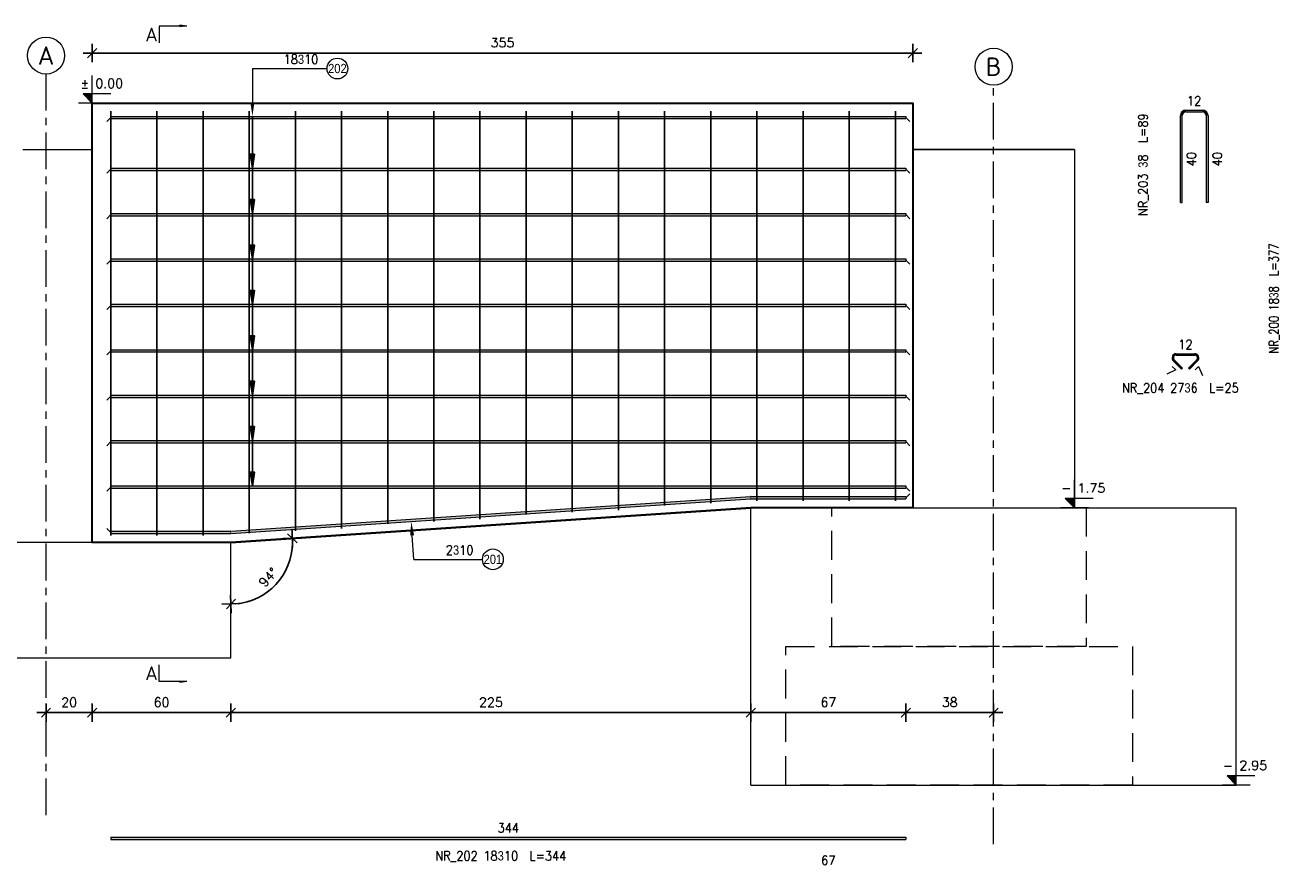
# Model space of a CAD drawing. Extents: x 252417 to 269709, y -146608 to -133214.
# Tile 6 of 14: x 256061 to 261520, y -139849 to -136200. Entities that reach past the tile are written whole.
import ezdxf
from ezdxf.enums import TextEntityAlignment as Align

# ---------------------------------------------------------------- set-up
doc = ezdxf.new("R2010")
doc.units = 0
doc.header["$LTSCALE"] = 5
doc.header["$MEASUREMENT"] = 0
doc.linetypes.add('CENTER', pattern=[50.800000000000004, 31.75, -6.35, 6.35, -6.35])
doc.linetypes.add('HIDDEN', pattern=[0.375, 0.25, -0.125])
for name, color, linetype, lineweight in [('AutoCAD_Structural_Detailing_deskowanie', 2, 'Continuous', 30), ('AutoCAD_Structural_Detailing_kształt pręta', 7, 'Continuous', 13), ('AutoCAD_Structural_Detailing_opis kształtu pręta', 7, 'Continuous', 13), ('AutoCAD_Structural_Detailing_pręt wyrzucony', 7, 'Continuous', 13), ('AutoCAD_Structural_Detailing_rozkład pręta', 7, 'Continuous', 40), ('AutoCAD_Structural_Detailing_symbole graficzne', 7, 'Continuous', 13), ('PS_HIDDEN', 2, 'HIDDEN', 13), ('PS_SOLID', 7, 'Continuous', 20)]:
    doc.layers.add(name, color=color, linetype=linetype, lineweight=lineweight)
doc.styles.add('marta', font='simplex.shx', dxfattribs={"width": 0.8})
doc.styles.add('marta_B', font='isocpeur.ttf')
doc.styles.add('r-gil', font='GIL_____.TTF', dxfattribs={"width": 0.9})
doc.styles.add('r-simplex', font='simplex.shx', dxfattribs={"width": 0.9})
doc.styles.add('styl2M', font='simplex.shx')
doc.dimstyles.new('RBCT DIM 20_M', dxfattribs={"dimtxt": 40, "dimasz": 20, "dimexe": 20, "dimexo": 150, "dimgap": 25, "dimtad": 1, "dimdec": 1, "dimlfac": 0.1, "dimzin": 9, "dimdsep": 46, "dimtxsty": 'styl2M', "dimblk": 'dimznak', "dimcen": 40, "dimse1": 1, "dimse2": 1, "dimclrd": 8, "dimclre": 8, "dimclrt": 4, "dimadec": 0, "dimazin": 0, "dimtfac": 1, "dimtdec": 1, "dimtix": 1, "dimtmove": 2, "dimatfit": 3, "dimldrblk": 'dimznak', "dimfxl": 5, "dimfxlon": 1, "dimarcsym": 0})

# ---------------------------------------------------------------- blocks, each defined once
blk = doc.blocks.new('dimznak')
at = {"color": 0}
for points in [[(-2, 0), (2, 0)], [(0, 2), (0, -2)]]:
    blk.add_lwpolyline(points, dxfattribs=at)
at = {"color": 3}
blk.add_lwpolyline([(1, 1), (-1, -1)], dxfattribs=at)
blk = doc.blocks.new('*D38')
at = {"color": 8, "lineweight": -2, "transparency": 16777216}
blk.add_line((256171.4756264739, -139174.0977434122), (256331.4756264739, -139174.0977434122), dxfattribs=at)
at = {"layer": 'Defpoints', "color": 0, "transparency": 16777216}
for p in [(256151.4756264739, -138437.6026906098), (256351.4756264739, -138437.6026906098), (256351.4756264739, -139174.0977434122)]:
    blk.add_point(p, dxfattribs=at)
at = {"color": 8, "lineweight": -2, "transparency": 16777216, "xscale": 20, "yscale": 20, "zscale": 20, "rotation": 180}
blk.add_blockref('dimznak', (256151.4756264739, -139174.0977434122), dxfattribs=at)
at = {"color": 8, "lineweight": -2, "transparency": 16777216, "xscale": 20, "yscale": 20, "zscale": 20}
blk.add_blockref('dimznak', (256351.4756264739, -139174.0977434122), dxfattribs=at)
at = {"color": 4, "transparency": 16777216, "insert": (256251.4756264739, -139129.0977434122), "char_height": 40, "attachment_point": 5, "style": 'styl2M'}
blk.add_mtext('20', dxfattribs=at)
blk = doc.blocks.new('*D39')
at = {"color": 8, "lineweight": -2, "transparency": 16777216}
blk.add_line((256371.4756264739, -139174.0977434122), (256931.4756264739, -139174.0977434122), dxfattribs=at)
at = {"layer": 'Defpoints', "color": 0, "transparency": 16777216}
for p in [(256351.4756264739, -138437.6026906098), (256951.4756264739, -138937.6026906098), (256951.4756264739, -139174.0977434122)]:
    blk.add_point(p, dxfattribs=at)
at = {"color": 8, "lineweight": -2, "transparency": 16777216, "xscale": 20, "yscale": 20, "zscale": 20, "rotation": 180}
blk.add_blockref('dimznak', (256351.4756264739, -139174.0977434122), dxfattribs=at)
at = {"color": 8, "lineweight": -2, "transparency": 16777216, "xscale": 20, "yscale": 20, "zscale": 20}
blk.add_blockref('dimznak', (256951.4756264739, -139174.0977434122), dxfattribs=at)
at = {"color": 4, "transparency": 16777216, "insert": (256651.4756264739, -139129.0977434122), "char_height": 40, "attachment_point": 5, "style": 'styl2M'}
blk.add_mtext('60', dxfattribs=at)
blk = doc.blocks.new('*D40')
at = {"color": 8, "lineweight": -2, "transparency": 16777216}
blk.add_line((256971.4756264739, -139174.0977434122), (259181.4756264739, -139174.0977434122), dxfattribs=at)
at = {"layer": 'Defpoints', "color": 0, "transparency": 16777216}
for p in [(256951.4756264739, -138937.6026906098), (259201.4756264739, -139174.0977434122), (259201.4756264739, -139487.6026906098)]:
    blk.add_point(p, dxfattribs=at)
at = {"color": 8, "lineweight": -2, "transparency": 16777216, "xscale": 20, "yscale": 20, "zscale": 20, "rotation": 180}
blk.add_blockref('dimznak', (256951.4756264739, -139174.0977434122), dxfattribs=at)
at = {"color": 8, "lineweight": -2, "transparency": 16777216, "xscale": 20, "yscale": 20, "zscale": 20}
blk.add_blockref('dimznak', (259201.4756264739, -139174.0977434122), dxfattribs=at)
at = {"color": 4, "transparency": 16777216, "insert": (258076.4756264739, -139129.0977434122), "char_height": 40, "attachment_point": 5, "style": 'styl2M'}
blk.add_mtext('225', dxfattribs=at)
blk = doc.blocks.new('*D41')
at = {"color": 8, "lineweight": -2, "transparency": 16777216}
blk.add_line((259221.4756264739, -139174.0977434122), (259851.4756264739, -139174.0977434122), dxfattribs=at)
at = {"layer": 'Defpoints', "color": 0, "transparency": 16777216}
for p in [(259871.4756264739, -138249.6026906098), (259871.4756264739, -139174.0977434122), (259201.4756264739, -139487.6026906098)]:
    blk.add_point(p, dxfattribs=at)
at = {"color": 8, "lineweight": -2, "transparency": 16777216, "xscale": 20, "yscale": 20, "zscale": 20, "rotation": 180}
blk.add_blockref('dimznak', (259201.4756264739, -139174.0977434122), dxfattribs=at)
at = {"color": 8, "lineweight": -2, "transparency": 16777216, "xscale": 20, "yscale": 20, "zscale": 20}
blk.add_blockref('dimznak', (259871.4756264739, -139174.0977434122), dxfattribs=at)
at = {"color": 4, "transparency": 16777216, "insert": (259536.4756264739, -139129.0977434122), "char_height": 40, "attachment_point": 5, "style": 'styl2M'}
blk.add_mtext('67', dxfattribs=at)
blk = doc.blocks.new('*D42')
at = {"color": 8, "lineweight": -2, "transparency": 16777216}
blk.add_line((259891.4756264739, -139174.0977434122), (260231.4756264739, -139174.0977434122), dxfattribs=at)
at = {"layer": 'Defpoints', "color": 0, "transparency": 16777216}
for p in [(259871.4756264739, -138249.6026906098), (260251.4756264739, -138249.6026906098), (260251.4756264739, -139174.0977434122)]:
    blk.add_point(p, dxfattribs=at)
at = {"color": 8, "lineweight": -2, "transparency": 16777216, "xscale": 20, "yscale": 20, "zscale": 20, "rotation": 180}
blk.add_blockref('dimznak', (259871.4756264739, -139174.0977434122), dxfattribs=at)
at = {"color": 8, "lineweight": -2, "transparency": 16777216, "xscale": 20, "yscale": 20, "zscale": 20}
blk.add_blockref('dimznak', (260251.4756264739, -139174.0977434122), dxfattribs=at)
at = {"color": 4, "transparency": 16777216, "insert": (260061.4756264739, -139129.0977434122), "char_height": 40, "attachment_point": 5, "style": 'styl2M'}
blk.add_mtext('38', dxfattribs=at)
blk = doc.blocks.new('*D43')
at = {"color": 8, "lineweight": -2, "transparency": 16777216}
blk.add_arc((256951.4756264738, -138437.6026906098), 266.4828523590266, 274.3011574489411, 359.5129173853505, dxfattribs=at)
at = {"layer": 'Defpoints', "color": 0, "transparency": 16777216}
for p in [(259201.4756264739, -138287.6026906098), (256951.4756264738, -138437.6026906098), (256951.4756264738, -138437.6026906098), (257089.8047191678, -138665.3704949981), (256951.4756264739, -138937.6026906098)]:
    blk.add_point(p, dxfattribs=at)
at = {"color": 8, "lineweight": -2, "transparency": 16777216, "xscale": 20, "yscale": 20, "zscale": 20}
for p, rotation in [((257217.368261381, -138419.8765149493), 91.66349610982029), ((256951.4756264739, -138704.0855429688), 182.1505787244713)]:
    blk.add_blockref('dimznak', p, dxfattribs=dict(at, rotation=rotation))
at = {"color": 4, "transparency": 16777216, "insert": (257113.2126366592, -138588.9162505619), "char_height": 40, "attachment_point": 5, "rotation": 46.90703741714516, "style": 'styl2M'}
blk.add_mtext('94°', dxfattribs=at)
blk = doc.blocks.new('*D44')
at = {"color": 8, "lineweight": -2, "transparency": 16777216}
blk.add_line((256371.475626, -136320.7687336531), (259881.4756264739, -136320.7687336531), dxfattribs=at)
at = {"layer": 'Defpoints', "color": 0, "transparency": 16777216}
for p in [(259901.4756264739, -136320.7687336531), (256351.475626, -136537.6026909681), (259901.4756264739, -136537.6026906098)]:
    blk.add_point(p, dxfattribs=at)
at = {"color": 8, "lineweight": -2, "transparency": 16777216, "xscale": 20, "yscale": 20, "zscale": 20, "rotation": 180}
blk.add_blockref('dimznak', (256351.475626, -136320.7687336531), dxfattribs=at)
at = {"color": 8, "lineweight": -2, "transparency": 16777216, "xscale": 20, "yscale": 20, "zscale": 20}
blk.add_blockref('dimznak', (259901.4756264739, -136320.7687336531), dxfattribs=at)
at = {"color": 4, "transparency": 16777216, "insert": (258126.4756262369, -136275.7687336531), "char_height": 40, "attachment_point": 5, "style": 'styl2M'}
blk.add_mtext('355', dxfattribs=at)

msp = doc.modelspace()

# ---------------------------------------------------------------- hatches: boundary and pattern name
h = msp.add_hatch(color=252)
h.dxf.hatch_style = 1
h.paths.add_polyline_path([(257044.3224004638, -136818.4026909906), (257035.3177927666, -136758.4698738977), (257053.0233684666, -136758.4698738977)])
h = msp.add_hatch(color=252)
h.dxf.hatch_style = 1
h.paths.add_polyline_path([(257044.3224004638, -137014.8026909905), (257035.3177927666, -136954.8698738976), (257053.0233684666, -136954.8698738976)])
h = msp.add_hatch(color=252)
h.dxf.hatch_style = 1
h.paths.add_polyline_path([(257044.3224004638, -137211.2026909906), (257035.3177927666, -137151.2698738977), (257053.0233684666, -137151.2698738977)])
h = msp.add_hatch(color=252)
h.dxf.hatch_style = 1
h.paths.add_polyline_path([(257044.3224004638, -137407.6026909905), (257035.3177927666, -137347.6698738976), (257053.0233684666, -137347.6698738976)])
h = msp.add_hatch(color=252)
h.dxf.hatch_style = 1
h.paths.add_polyline_path([(257044.3224004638, -137604.0026909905), (257035.3177927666, -137544.0698738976), (257053.0233684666, -137544.0698738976)])
h = msp.add_hatch(color=252)
h.dxf.hatch_style = 1
h.paths.add_polyline_path([(257044.3224004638, -137800.4026909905), (257035.3177927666, -137740.4698738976), (257053.0233684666, -137740.4698738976)])
h = msp.add_hatch(color=252)
h.dxf.hatch_style = 1
h.paths.add_polyline_path([(257044.3224004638, -137996.8026909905), (257035.3177927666, -137936.8698738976), (257053.0233684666, -137936.8698738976)])
h = msp.add_hatch(color=252)
h.dxf.hatch_style = 1
h.paths.add_polyline_path([(257044.3224004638, -138193.2026909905), (257035.3177927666, -138133.2698738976), (257053.0233684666, -138133.2698738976)])
at = {"layer": 'AutoCAD_Structural_Detailing_kształt pręta'}
for points in [[(256431.4756264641, -136604.6454817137), (256431.4756264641, -136594.6454817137), (259871.4756264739, -136594.6454817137), (259871.4756264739, -136604.6454817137)], [(256431.4756264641, -136828.4026909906), (256431.4756264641, -136818.4026909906), (259871.4756264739, -136818.4026909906), (259871.4756264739, -136828.4026909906)], [(256431.4756264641, -137024.8026909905), (256431.4756264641, -137014.8026909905), (259871.4756264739, -137014.8026909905), (259871.4756264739, -137024.8026909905)], [(256431.4756264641, -137221.2026909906), (256431.4756264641, -137211.2026909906), (259871.4756264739, -137211.2026909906), (259871.4756264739, -137221.2026909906)], [(256431.4756264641, -137417.6026909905), (256431.4756264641, -137407.6026909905), (259871.4756264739, -137407.6026909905), (259871.4756264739, -137417.6026909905)], [(256431.4756264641, -137614.0026909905), (256431.4756264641, -137604.0026909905), (259871.4756264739, -137604.0026909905), (259871.4756264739, -137614.0026909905)], [(256431.4756264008, -137810.4026909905), (256431.4756264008, -137800.4026909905), (259871.4756264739, -137800.4026909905), (259871.4756264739, -137810.4026909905)], [(256431.4756263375, -138006.8026909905), (256431.4756263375, -137996.8026909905), (259871.4756264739, -137996.8026909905), (259871.4756264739, -138006.8026909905)], [(256431.4756262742, -138203.2026909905), (256431.4756262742, -138193.2026909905), (259871.4756264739, -138193.2026909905), (259871.4756264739, -138203.2026909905)], [(256951.4734141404, -138399.5362453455), (256950.8082240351, -138389.558393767), (259199.1470923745, -138239.6691358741), (259199.8122824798, -138249.6469874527)], [(259201.1426626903, -138249.6026906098), (259201.1426626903, -138239.6026906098), (259871.4756264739, -138239.6026906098), (259871.4756264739, -138249.6026906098)], [(256431.4756265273, -138399.6026906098), (256431.4756265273, -138389.6026906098), (256949.4778438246, -138389.6026906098), (256949.4778438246, -138399.6026906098)]]:
    msp.add_hatch(color=161, dxfattribs=at).paths.add_polyline_path(points, flags=0)
h = msp.add_hatch(color=161, dxfattribs=at)
edge = h.paths.add_edge_path(flags=0)
edge.add_line((259201.1426626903, -138239.6026906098), (259201.1426626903, -138249.6026906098))
edge.add_arc((259201.1426626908, -138269.6026906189), 20.0000000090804, 90.00000000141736, 93.81407483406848)
edge.add_line((259199.8122824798, -138249.6469874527), (259199.1470923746, -138239.6691358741))
edge.add_arc((259201.1426626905, -138269.6026906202), 30.00000001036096, 450.00000000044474, 453.8140748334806, ccw=False)
h = msp.add_hatch(color=161, dxfattribs=at)
edge = h.paths.add_edge_path(flags=0)
edge.add_line((256949.4778438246, -138399.6026906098), (256949.4778438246, -138389.6026906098))
edge.add_arc((256949.4778438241, -138369.6026906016), 20.00000000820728, -89.99999999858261, -86.18592516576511)
edge.add_line((256950.8082240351, -138389.558393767), (256951.4734141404, -138399.5362453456))
edge.add_arc((256949.4778438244, -138369.6026905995), 30.00000001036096, 270.0000000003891, 273.81407483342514, ccw=False)
at = {"layer": 'AutoCAD_Structural_Detailing_opis kształtu pręta'}
for points in [[(257044.3224004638, -136594.6454817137), (257052.8751930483, -136534.6454817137), (257035.7696078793, -136534.6454817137)], [(257731.6370697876, -138347.5253349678), (257727.0943609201, -138407.9613677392), (257744.1620599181, -138406.8235211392)]]:
    msp.add_hatch(color=8, dxfattribs=at).paths.add_polyline_path(points, flags=0)
at = {"layer": 'AutoCAD_Structural_Detailing_pręt wyrzucony'}
h = msp.add_hatch(color=6, dxfattribs=at)
edge = h.paths.add_edge_path(flags=0)
edge.add_line((261083.4542287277, -136567.6026904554), (261083.4542287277, -136575.6026904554))
edge.add_arc((261083.4542287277, -136591.6026904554), 16, 90, 179.9999999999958)
edge.add_line((261067.4542287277, -136591.6026904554), (261059.4542287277, -136591.6026904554))
edge.add_arc((261083.4542287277, -136591.6026904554), 24, 450, 539.9999999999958, ccw=False)
for points in [[(261067.4542287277, -136967.6026904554), (261059.4542287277, -136967.6026904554), (261059.4542287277, -136591.6026904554), (261067.4542287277, -136591.6026904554)], [(261083.4542287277, -136575.6026904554), (261083.4542287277, -136567.6026904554), (261155.1524727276, -136567.6026904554), (261155.1524727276, -136575.6026904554)], [(261171.1524727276, -136591.6026904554), (261179.1524727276, -136591.6026904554), (261179.1524727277, -136967.6026904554), (261171.1524727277, -136967.6026904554)], [(261068.2488177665, -137683.4189029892), (261064.0109617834, -137687.6663229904), (261028.6157951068, -137652.3508564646), (261032.8536510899, -137648.1034364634)], [(261041.315837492, -137627.6086040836), (261041.3090747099, -137621.6086078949), (261121.4526162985, -137621.5182756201), (261121.4593790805, -137627.5182718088)], [(261129.967744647, -137647.9939761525), (261134.2151646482, -137652.2318321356), (261098.8996981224, -137687.6269988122), (261094.6522781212, -137683.3891428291)], [(256431.4756264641, -139722.4505308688), (256431.4756264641, -139712.4505308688), (259871.4756264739, -139712.4505308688), (259871.4756264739, -139722.4505308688)]]:
    msp.add_hatch(color=6, dxfattribs=at).paths.add_polyline_path(points, flags=0)
h = msp.add_hatch(color=6, dxfattribs=at)
edge = h.paths.add_edge_path(flags=0)
edge.add_line((261179.1524727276, -136591.6026904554), (261171.1524727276, -136591.6026904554))
edge.add_arc((261155.1524727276, -136591.6026904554), 16, -3.81666561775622e-14, 89.99999999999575)
edge.add_line((261155.1524727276, -136575.6026904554), (261155.1524727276, -136567.6026904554))
edge.add_arc((261155.1524727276, -136591.6026904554), 24, 359.99999999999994, 449.99999999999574, ccw=False)
h = msp.add_hatch(color=6, dxfattribs=at)
edge = h.paths.add_edge_path(flags=0)
edge.add_line((261041.3090747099, -137621.6086078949), (261041.315837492, -137627.6086040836))
edge.add_arc((261041.3293630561, -137639.608596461), 12.00000000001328, 90.06457982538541, 225.0645798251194)
edge.add_line((261032.8536510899, -137648.1034364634), (261028.6157951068, -137652.3508564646))
edge.add_arc((261041.3293630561, -137639.6085964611), 18.00000000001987, 450.0645798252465, 585.0645798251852, ccw=False)
h = msp.add_hatch(color=6, dxfattribs=at)
edge = h.paths.add_edge_path(flags=0)
edge.add_line((261134.2151646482, -137652.2318321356), (261129.967744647, -137647.9939761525))
edge.add_arc((261121.4729046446, -137639.5182641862), 12.00000000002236, -44.93542017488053, 90.06457982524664)
edge.add_line((261121.4593790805, -137627.5182718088), (261121.4526162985, -137621.5182756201))
edge.add_arc((261121.4729046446, -137639.5182641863), 17.99999999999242, 315.06457982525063, 450.06457982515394, ccw=False)
at = {"layer": 'AutoCAD_Structural_Detailing_symbole graficzne', "linetype": 'Continuous', "lineweight": 0}
for points in [[(256760.3184573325, -136204.7510843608), (256730.3184573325, -136204.7510843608), (256730.3184573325, -136209.0274806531)], [(256760.3184573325, -139039.3156181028), (256730.3184573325, -139039.3156181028), (256730.3184573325, -139035.0392218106)]]:
    msp.add_hatch(color=7, dxfattribs=at).paths.add_polyline_path(points, flags=0)
at = {"layer": 'AutoCAD_Structural_Detailing_symbole graficzne'}
for points in [[(256311.475626, -136497.6026909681), (256351.475626, -136537.6026909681), (256351.475626, -136497.6026909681)], [(260561.4756264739, -138247.6026906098), (260601.4756264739, -138287.6026906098), (260601.4756264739, -138247.6026906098)], [(261261.4756264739, -139447.6026906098), (261301.4756264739, -139487.6026906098), (261301.4756264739, -139447.6026906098)]]:
    msp.add_hatch(color=1, dxfattribs=at).paths.add_polyline_path(points, flags=0)

# ---------------------------------------------------------------- linework, layer by layer
at = {"color": 252}
msp.add_line((257044.3224004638, -136594.6454817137), (257044.3224004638, -138193.2026909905), dxfattribs=at)
msp.add_line((260601.4756264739, -136737.6026906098, 1227.044285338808), (259901.4756264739, -136737.6026906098))
for points in [[(257044.3224004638, -136818.4026909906), (257044.3224004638, -136818.4026909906), (257035.3177927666, -136758.4698738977), (257053.0233684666, -136758.4698738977), (257044.3224004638, -136818.4026909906)], [(257044.3224004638, -137014.8026909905), (257044.3224004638, -137014.8026909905), (257035.3177927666, -136954.8698738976), (257053.0233684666, -136954.8698738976), (257044.3224004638, -137014.8026909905)], [(257044.3224004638, -137211.2026909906), (257044.3224004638, -137211.2026909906), (257035.3177927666, -137151.2698738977), (257053.0233684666, -137151.2698738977), (257044.3224004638, -137211.2026909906)], [(257044.3224004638, -137407.6026909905), (257044.3224004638, -137407.6026909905), (257035.3177927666, -137347.6698738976), (257053.0233684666, -137347.6698738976), (257044.3224004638, -137407.6026909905)], [(257044.3224004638, -137604.0026909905), (257044.3224004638, -137604.0026909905), (257035.3177927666, -137544.0698738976), (257053.0233684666, -137544.0698738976), (257044.3224004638, -137604.0026909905)], [(257044.3224004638, -137800.4026909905), (257044.3224004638, -137800.4026909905), (257035.3177927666, -137740.4698738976), (257053.0233684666, -137740.4698738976), (257044.3224004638, -137800.4026909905)], [(257044.3224004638, -137996.8026909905), (257044.3224004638, -137996.8026909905), (257035.3177927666, -137936.8698738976), (257053.0233684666, -137936.8698738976), (257044.3224004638, -137996.8026909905)], [(257044.3224004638, -138193.2026909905), (257044.3224004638, -138193.2026909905), (257035.3177927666, -138133.2698738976), (257053.0233684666, -138133.2698738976), (257044.3224004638, -138193.2026909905)]]:
    msp.add_lwpolyline(points, dxfattribs=at)
at = {"layer": 'AutoCAD_Structural_Detailing_deskowanie'}
msp.add_line((256951.4756264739, -138437.6026906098), (259201.4756264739, -138287.6026906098), dxfattribs=at)
msp.add_lwpolyline([(256351.4756264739, -138437.6026906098), (256351.4756264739, -136537.6026906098), (259901.4756264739, -136537.6026906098), (259901.4756264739, -138287.6026906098), (259201.4756264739, -138287.6026906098), (256951.4756264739, -138437.6026906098), (256951.4756264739, -138437.6026906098), (256351.4756264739, -138437.6026906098)], dxfattribs=at)
at = {"layer": 'AutoCAD_Structural_Detailing_kształt pręta', "color": 1, "lineweight": 0}
for p, q in [((256431.4756264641, -136599.6454817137), (256413.9756264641, -136617.1454817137)), ((259871.4756264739, -136599.6454817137), (259888.9756264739, -136617.1454817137)), ((256431.4756264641, -136823.4026909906), (256413.9756264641, -136840.9026909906)), ((259871.4756264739, -136823.4026909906), (259888.9756264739, -136840.9026909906)), ((256431.4756264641, -137019.8026909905), (256413.9756264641, -137037.3026909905)), ((259871.4756264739, -137019.8026909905), (259888.9756264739, -137037.3026909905)), ((256431.4756264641, -137216.2026909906), (256413.9756264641, -137233.7026909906)), ((259871.4756264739, -137216.2026909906), (259888.9756264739, -137233.7026909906)), ((256431.4756264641, -137412.6026909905), (256413.9756264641, -137430.1026909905)), ((259871.4756264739, -137412.6026909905), (259888.9756264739, -137430.1026909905)), ((256431.4756264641, -137609.0026909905), (256413.9756264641, -137626.5026909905)), ((259871.4756264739, -137609.0026909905), (259888.9756264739, -137626.5026909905)), ((256431.4756264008, -137805.4026909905), (256413.9756264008, -137822.9026909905)), ((259871.4756264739, -137805.4026909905), (259888.9756264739, -137822.9026909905)), ((256431.4756263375, -138001.8026909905), (256413.9756263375, -138019.3026909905)), ((259871.4756264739, -138001.8026909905), (259888.9756264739, -138019.3026909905)), ((256431.4756262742, -138198.2026909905), (256413.9756262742, -138215.7026909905)), ((259871.4756264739, -138198.2026909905), (259888.9756264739, -138215.7026909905)), ((259871.4756264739, -138244.6026906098), (259888.9756264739, -138227.1026906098)), ((256431.4756265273, -138394.6026906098), (256413.9756265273, -138377.1026906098))]:
    msp.add_line(p, q, dxfattribs=at)
at = {"layer": 'AutoCAD_Structural_Detailing_kształt pręta', "color": 161}
for p, q in [((256431.4756264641, -136594.6454817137), (259871.4756264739, -136594.6454817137)), ((256431.4756264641, -136594.6454817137), (256431.4756264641, -136604.6454817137)), ((256431.4756264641, -136604.6454817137), (259871.4756264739, -136604.6454817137)), ((259871.4756264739, -136594.6454817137), (259871.4756264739, -136604.6454817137)), ((256431.4756264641, -136818.4026909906), (259871.4756264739, -136818.4026909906)), ((256431.4756264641, -136818.4026909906), (256431.4756264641, -136828.4026909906)), ((256431.4756264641, -136828.4026909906), (259871.4756264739, -136828.4026909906)), ((259871.4756264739, -136818.4026909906), (259871.4756264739, -136828.4026909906)), ((256431.4756264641, -137014.8026909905), (259871.4756264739, -137014.8026909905)), ((256431.4756264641, -137014.8026909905), (256431.4756264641, -137024.8026909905)), ((256431.4756264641, -137024.8026909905), (259871.4756264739, -137024.8026909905)), ((259871.4756264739, -137014.8026909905), (259871.4756264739, -137024.8026909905)), ((256431.4756264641, -137211.2026909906), (259871.4756264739, -137211.2026909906)), ((256431.4756264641, -137211.2026909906), (256431.4756264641, -137221.2026909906)), ((256431.4756264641, -137221.2026909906), (259871.4756264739, -137221.2026909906)), ((259871.4756264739, -137211.2026909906), (259871.4756264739, -137221.2026909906)), ((256431.4756264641, -137407.6026909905), (259871.4756264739, -137407.6026909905)), ((256431.4756264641, -137407.6026909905), (256431.4756264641, -137417.6026909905)), ((256431.4756264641, -137417.6026909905), (259871.4756264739, -137417.6026909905)), ((259871.4756264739, -137407.6026909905), (259871.4756264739, -137417.6026909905)), ((256431.4756264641, -137604.0026909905), (259871.4756264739, -137604.0026909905)), ((256431.4756264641, -137604.0026909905), (256431.4756264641, -137614.0026909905)), ((259871.4756264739, -137604.0026909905), (259871.4756264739, -137614.0026909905)), ((256431.4756264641, -137614.0026909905), (259871.4756264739, -137614.0026909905)), ((256431.4756264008, -137800.4026909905), (259871.4756264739, -137800.4026909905)), ((256431.4756264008, -137800.4026909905), (256431.4756264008, -137810.4026909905)), ((256431.4756264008, -137810.4026909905), (259871.4756264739, -137810.4026909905)), ((259871.4756264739, -137800.4026909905), (259871.4756264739, -137810.4026909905)), ((256431.4756263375, -137996.8026909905), (259871.4756264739, -137996.8026909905)), ((256431.4756263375, -137996.8026909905), (256431.4756263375, -138006.8026909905)), ((256431.4756263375, -138006.8026909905), (259871.4756264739, -138006.8026909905)), ((259871.4756264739, -137996.8026909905), (259871.4756264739, -138006.8026909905)), ((256431.4756262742, -138193.2026909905), (259871.4756264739, -138193.2026909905)), ((256431.4756262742, -138193.2026909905), (256431.4756262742, -138203.2026909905)), ((256431.4756262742, -138203.2026909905), (259871.4756264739, -138203.2026909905)), ((259871.4756264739, -138193.2026909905), (259871.4756264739, -138203.2026909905)), ((256950.8082240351, -138389.558393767), (259199.1470923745, -138239.6691358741)), ((256951.4734141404, -138399.5362453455), (259199.8122824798, -138249.6469874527)), ((259201.1426626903, -138239.6026906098), (259871.4756264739, -138239.6026906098)), ((259201.1426626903, -138249.6026906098), (259871.4756264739, -138249.6026906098)), ((259871.4756264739, -138239.6026906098), (259871.4756264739, -138249.6026906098)), ((256431.4756265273, -138389.6026906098), (256949.4778438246, -138389.6026906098)), ((256431.4756265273, -138389.6026906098), (256431.4756265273, -138399.6026906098)), ((256431.4756265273, -138399.6026906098), (256949.4778438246, -138399.6026906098))]:
    msp.add_line(p, q, dxfattribs=at)
for centre, radius, start, end in [((259201.1426626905, -138269.6026906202), 30.00000001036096, 90.00000000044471, 93.81407483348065), ((259201.1426626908, -138269.6026906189), 20.0000000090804, 90.00000000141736, 93.81407483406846), ((256949.4778438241, -138369.6026906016), 20.00000000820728, 270.0000000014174, 273.8140748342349), ((256949.4778438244, -138369.6026905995), 30.00000001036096, 270.0000000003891, 273.8140748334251)]:
    msp.add_arc(centre, radius, start, end, dxfattribs=at)
at = {"layer": 'AutoCAD_Structural_Detailing_opis kształtu pręta', "color": 8}
for p, q in [((257044.3224004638, -136387.9577253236), (257367.189006, -136387.9577249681)), ((257044.3224004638, -136387.9577253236), (257044.3224004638, -136534.6454817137)), ((257742.540248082, -138511.0730093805), (257735.6282104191, -138407.3924444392)), ((257742.540248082, -138511.0730093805), (258039.8293845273, -138511.0730089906))]:
    msp.add_line(p, q, dxfattribs=at)
at = {"layer": 'AutoCAD_Structural_Detailing_opis kształtu pręta', "color": 8, "lineweight": 18}
for centre in [(257412.189006, -136387.9577249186), (258084.8293845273, -138511.0730089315)]:
    msp.add_circle(centre, 45, dxfattribs=at)
at = {"layer": 'AutoCAD_Structural_Detailing_pręt wyrzucony', "color": 6}
for p, q in [((261059.4542287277, -136967.6026904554), (261059.4542287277, -136591.6026904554)), ((261067.4542287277, -136967.6026904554), (261067.4542287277, -136591.6026904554)), ((261083.4542287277, -136567.6026904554), (261155.1524727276, -136567.6026904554)), ((261083.4542287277, -136575.6026904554), (261155.1524727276, -136575.6026904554)), ((261171.1524727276, -136591.6026904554), (261171.1524727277, -136967.6026904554)), ((261179.1524727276, -136591.6026904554), (261179.1524727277, -136967.6026904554)), ((261059.4542287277, -136967.6026904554), (261067.4542287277, -136967.6026904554)), ((261179.1524727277, -136967.6026904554), (261171.1524727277, -136967.6026904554)), ((261064.0109617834, -137687.6663229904), (261028.6157951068, -137652.3508564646)), ((261068.2488177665, -137683.4189029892), (261032.8536510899, -137648.1034364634)), ((261041.3090747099, -137621.6086078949), (261121.4526162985, -137621.5182756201)), ((261041.315837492, -137627.6086040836), (261121.4593790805, -137627.5182718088)), ((261129.967744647, -137647.9939761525), (261094.6522781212, -137683.3891428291)), ((261134.2151646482, -137652.2318321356), (261098.8996981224, -137687.6269988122)), ((261064.0109617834, -137687.6663229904), (261068.2488177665, -137683.4189029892)), ((261098.8996981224, -137687.6269988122), (261094.6522781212, -137683.3891428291)), ((256431.4756264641, -139712.4505308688), (259871.4756264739, -139712.4505308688)), ((256431.4756264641, -139712.4505308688), (256431.4756264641, -139722.4505308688)), ((256431.4756264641, -139722.4505308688), (259871.4756264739, -139722.4505308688)), ((259871.4756264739, -139712.4505308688), (259871.4756264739, -139722.4505308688))]:
    msp.add_line(p, q, dxfattribs=at)
for centre, radius, start, end in [((261083.4542287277, -136591.6026904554), 24, 90, 179.9999999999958), ((261083.4542287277, -136591.6026904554), 16, 90, 179.9999999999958), ((261155.1524727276, -136591.6026904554), 24, 359.9999999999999, 89.99999999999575), ((261155.1524727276, -136591.6026904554), 16, 359.9999999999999, 89.99999999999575), ((261041.3293630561, -137639.6085964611), 18.00000000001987, 90.0645798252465, 225.0645798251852), ((261041.3293630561, -137639.608596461), 12.00000000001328, 90.06457982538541, 225.0645798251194), ((261121.4729046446, -137639.5182641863), 17.99999999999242, 315.0645798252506, 90.06457982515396), ((261121.4729046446, -137639.5182641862), 12.00000000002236, 315.0645798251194, 90.06457982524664)]:
    msp.add_arc(centre, radius, start, end, dxfattribs=at)
at = {"layer": 'AutoCAD_Structural_Detailing_rozkład pręta', "color": 31, "linetype": 'ByBlock', "lineweight": 25}
for p, q in [((256431.4756264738, -136571.6026906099), (256431.4756264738, -136591.6026906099)), ((256431.4756264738, -136571.6026906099), (256431.4756264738, -136591.6026906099)), ((256431.475626, -136591.6026909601), (256431.475626, -136571.6026909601)), ((256431.475626, -136591.6026909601), (256431.475626, -136571.6026909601)), ((256431.4756264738, -138407.6026906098), (256431.4756264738, -136591.6026906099)), ((256431.4756264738, -136591.6026906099), (256431.4756264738, -138407.6026906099)), ((256431.475626, -136967.6026909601), (256431.475626, -136591.6026909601)), ((256431.475626, -136591.6026909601), (256431.475626, -136967.6026909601)), ((256631.1815088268, -136571.6026906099), (256631.1815088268, -136591.6026906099)), ((256631.1815088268, -136571.6026906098), (256631.1815088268, -136591.6026906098)), ((256631.181508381, -136591.6026909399), (256631.181508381, -136571.6026909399)), ((256631.181508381, -136591.6026909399), (256631.181508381, -136571.6026909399)), ((256631.1815088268, -138407.6026906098), (256631.1815088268, -136591.6026906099)), ((256631.1815088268, -136591.6026906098), (256631.1815088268, -138407.6026906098)), ((256631.181508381, -136967.6026909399), (256631.181508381, -136591.6026909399)), ((256631.181508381, -136591.6026909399), (256631.181508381, -136967.6026909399)), ((256830.8873911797, -136571.6026906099), (256830.8873911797, -136591.6026906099)), ((256830.8873911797, -136571.6026906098), (256830.8873911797, -136591.6026906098)), ((256830.8873907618, -136591.6026909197), (256830.8873907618, -136571.6026909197)), ((256830.8873907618, -136591.6026909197), (256830.8873907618, -136571.6026909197)), ((256830.8873911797, -138407.6026906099), (256830.8873911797, -136591.6026906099)), ((256830.8873911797, -136591.6026906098), (256830.8873911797, -138407.6026906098)), ((256830.8873907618, -136967.6026909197), (256830.8873907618, -136591.6026909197)), ((256830.8873907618, -136591.6026909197), (256830.8873907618, -136967.6026909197)), ((257030.5932735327, -136571.6026906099), (257030.5932735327, -136591.6026906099)), ((257030.5932735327, -136571.6026906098), (257030.5932735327, -136591.6026906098)), ((257030.5932731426, -136591.6026908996), (257030.5932731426, -136571.6026908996)), ((257030.5932731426, -136591.6026908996), (257030.5932731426, -136571.6026908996)), ((257030.5932735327, -138397.6026906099), (257030.5932735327, -136591.6026906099)), ((257030.5932735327, -136591.6026906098), (257030.5932735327, -138397.6026906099)), ((257030.5932731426, -136967.6026908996), (257030.5932731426, -136591.6026908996)), ((257030.5932731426, -136591.6026908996), (257030.5932731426, -136967.6026908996)), ((257230.2991558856, -136571.6026906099), (257230.2991558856, -136591.6026906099)), ((257230.2991558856, -136571.6026906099), (257230.2991558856, -136591.6026906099)), ((257230.2991555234, -136591.6026908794), (257230.2991555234, -136571.6026908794)), ((257230.2991555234, -136591.6026908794), (257230.2991555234, -136571.6026908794)), ((257230.2991558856, -138387.6026906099), (257230.2991558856, -136591.6026906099)), ((257230.2991558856, -136591.6026906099), (257230.2991558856, -138387.6026906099)), ((257230.2991555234, -136967.6026908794), (257230.2991555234, -136591.6026908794)), ((257230.2991555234, -136591.6026908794), (257230.2991555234, -136967.6026908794)), ((257430.0050382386, -136571.6026906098), (257430.0050382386, -136591.6026906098)), ((257430.0050382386, -136571.6026906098), (257430.0050382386, -136591.6026906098)), ((257430.0050379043, -136591.6026908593), (257430.0050379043, -136571.6026908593)), ((257430.0050379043, -136591.6026908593), (257430.0050379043, -136571.6026908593)), ((257430.0050382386, -138377.6026906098), (257430.0050382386, -136591.6026906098)), ((257430.0050382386, -136591.6026906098), (257430.0050382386, -138377.6026906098)), ((257430.0050379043, -136967.6026908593), (257430.0050379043, -136591.6026908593)), ((257430.0050379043, -136591.6026908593), (257430.0050379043, -136967.6026908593)), ((257629.7109205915, -136571.6026906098), (257629.7109205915, -136591.6026906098)), ((257629.7109205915, -136571.6026906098), (257629.7109205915, -136591.6026906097)), ((257629.7109202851, -136591.6026908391), (257629.7109202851, -136571.6026908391)), ((257629.7109202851, -136591.6026908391), (257629.7109202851, -136571.6026908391)), ((257629.7109205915, -138357.6026906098), (257629.7109205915, -136591.6026906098)), ((257629.7109205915, -136591.6026906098), (257629.7109205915, -138357.6026906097)), ((257629.7109202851, -136967.6026908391), (257629.7109202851, -136591.6026908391)), ((257629.7109202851, -136591.6026908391), (257629.7109202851, -136967.6026908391)), ((257829.4168029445, -136571.6026906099), (257829.4168029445, -136591.6026906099)), ((257829.4168029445, -136571.6026906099), (257829.4168029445, -136571.6026906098)), ((257829.4168029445, -136571.6026906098), (257829.4168029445, -136591.6026906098)), ((257829.4168026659, -136591.602690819), (257829.4168026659, -136571.602690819)), ((257829.4168026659, -136591.602690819), (257829.4168026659, -136571.602690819)), ((257829.4168029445, -138347.60269061), (257829.4168029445, -136591.6026906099)), ((257829.4168029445, -136591.6026906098), (257829.4168029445, -138347.6026906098)), ((257829.4168026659, -136967.602690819), (257829.4168026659, -136591.602690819)), ((257829.4168026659, -136591.602690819), (257829.4168026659, -136967.602690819)), ((258029.1226852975, -136571.6026906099), (258029.1226852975, -136591.6026906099)), ((258029.1226852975, -136571.6026906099), (258029.1226852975, -136571.6026906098)), ((258029.1226852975, -136571.6026906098), (258029.1226852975, -136591.6026906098)), ((258029.1226850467, -136591.6026907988), (258029.1226850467, -136571.6026907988)), ((258029.1226850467, -136591.6026907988), (258029.1226850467, -136571.6026907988)), ((258029.1226852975, -138337.60269061), (258029.1226852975, -136591.6026906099)), ((258029.1226852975, -136591.6026906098), (258029.1226852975, -138337.6026906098)), ((258029.1226850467, -136967.6026907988), (258029.1226850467, -136591.6026907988)), ((258029.1226850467, -136591.6026907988), (258029.1226850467, -136967.6026907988)), ((258228.8285676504, -136571.6026906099), (258228.8285676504, -136591.6026906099)), ((258228.8285676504, -136571.6026906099), (258228.8285676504, -136571.6026906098)), ((258228.8285676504, -136571.6026906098), (258228.8285676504, -136591.6026906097)), ((258228.8285674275, -136591.6026907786), (258228.8285674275, -136571.6026907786)), ((258228.8285674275, -136591.6026907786), (258228.8285674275, -136571.6026907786)), ((258228.8285676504, -138317.60269061), (258228.8285676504, -136591.6026906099)), ((258228.8285676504, -136591.6026906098), (258228.8285676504, -138317.6026906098)), ((258228.8285674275, -136967.6026907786), (258228.8285674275, -136591.6026907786)), ((258228.8285674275, -136591.6026907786), (258228.8285674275, -136967.6026907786)), ((258428.5344500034, -136571.6026906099), (258428.5344500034, -136591.6026906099)), ((258428.5344500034, -136571.6026906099), (258428.5344500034, -136571.6026906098)), ((258428.5344500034, -136571.6026906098), (258428.5344500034, -136591.6026906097)), ((258428.5344498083, -136591.6026907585), (258428.5344498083, -136571.6026907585)), ((258428.5344498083, -136591.6026907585), (258428.5344498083, -136571.6026907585)), ((258428.5344500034, -138307.60269061), (258428.5344500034, -136591.6026906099)), ((258428.5344500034, -136591.6026906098), (258428.5344500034, -138307.6026906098)), ((258428.5344498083, -136967.6026907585), (258428.5344498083, -136591.6026907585)), ((258428.5344498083, -136591.6026907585), (258428.5344498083, -136967.6026907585)), ((258628.2403323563, -136571.6026906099), (258628.2403323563, -136591.6026906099)), ((258628.2403323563, -136571.6026906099), (258628.2403323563, -136571.6026906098)), ((258628.2403323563, -136571.6026906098), (258628.2403323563, -136591.6026906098)), ((258628.2403321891, -136591.6026907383), (258628.2403321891, -136571.6026907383)), ((258628.2403321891, -136591.6026907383), (258628.2403321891, -136571.6026907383)), ((258628.2403323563, -138297.60269061), (258628.2403323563, -136591.6026906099)), ((258628.2403323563, -136591.6026906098), (258628.2403323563, -138297.6026906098)), ((258628.2403321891, -136967.6026907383), (258628.2403321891, -136591.6026907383)), ((258628.2403321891, -136591.6026907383), (258628.2403321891, -136967.6026907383)), ((258827.9462147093, -136571.6026906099), (258827.9462147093, -136591.6026906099)), ((258827.9462147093, -136571.6026906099), (258827.9462147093, -136571.6026906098)), ((258827.9462147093, -136571.6026906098), (258827.9462147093, -136591.6026906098)), ((258827.9462145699, -136591.6026907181), (258827.9462145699, -136571.6026907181)), ((258827.9462145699, -136591.6026907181), (258827.9462145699, -136571.6026907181)), ((258827.9462147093, -138277.60269061), (258827.9462147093, -136591.6026906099)), ((258827.9462147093, -136591.6026906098), (258827.9462147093, -138277.6026906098)), ((258827.9462145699, -136967.6026907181), (258827.9462145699, -136591.6026907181)), ((258827.9462145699, -136591.6026907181), (258827.9462145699, -136967.6026907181)), ((259027.6520970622, -136571.6026906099), (259027.6520970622, -136591.6026906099)), ((259027.6520970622, -136571.6026906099), (259027.6520970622, -136571.6026906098)), ((259027.6520970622, -136571.6026906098), (259027.6520970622, -136591.6026906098)), ((259027.6520969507, -136591.602690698), (259027.6520969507, -136571.602690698)), ((259027.6520969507, -136591.602690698), (259027.6520969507, -136571.602690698)), ((259027.6520970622, -138267.60269061), (259027.6520970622, -136591.6026906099)), ((259027.6520970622, -136591.6026906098), (259027.6520970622, -138267.6026906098)), ((259027.6520969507, -136967.602690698), (259027.6520969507, -136591.602690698)), ((259027.6520969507, -136591.602690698), (259027.6520969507, -136967.602690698)), ((259227.3579794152, -136571.6026906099), (259227.3579794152, -136591.6026906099)), ((259227.3579794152, -136571.6026906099), (259227.3579794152, -136571.6026906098)), ((259227.3579794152, -136571.6026906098), (259227.3579794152, -136591.6026906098)), ((259227.3579793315, -136591.6026906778), (259227.3579793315, -136571.6026906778)), ((259227.3579793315, -136591.6026906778), (259227.3579793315, -136571.6026906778)), ((259227.3579794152, -138257.60269061), (259227.3579794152, -136591.6026906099)), ((259227.3579794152, -136591.6026906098), (259227.3579794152, -138257.6026906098)), ((259227.3579793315, -136967.6026906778), (259227.3579793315, -136591.6026906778)), ((259227.3579793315, -136591.6026906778), (259227.3579793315, -136967.6026906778)), ((259427.0638617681, -136571.6026906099), (259427.0638617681, -136591.6026906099)), ((259427.0638617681, -136571.6026906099), (259427.0638617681, -136571.6026906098)), ((259427.0638617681, -136571.6026906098), (259427.0638617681, -136591.6026906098)), ((259427.0638617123, -136591.6026906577), (259427.0638617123, -136571.6026906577)), ((259427.0638617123, -136591.6026906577), (259427.0638617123, -136571.6026906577)), ((259427.0638617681, -138257.60269061), (259427.0638617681, -136591.6026906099)), ((259427.0638617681, -136591.6026906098), (259427.0638617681, -138257.6026906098)), ((259427.0638617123, -136967.6026906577), (259427.0638617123, -136591.6026906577)), ((259427.0638617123, -136591.6026906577), (259427.0638617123, -136967.6026906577)), ((259626.7697441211, -136571.6026906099), (259626.7697441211, -136591.6026906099)), ((259626.7697441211, -136571.6026906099), (259626.7697441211, -136571.6026906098)), ((259626.7697441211, -136571.6026906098), (259626.7697441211, -136591.6026906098)), ((259626.7697440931, -136591.6026906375), (259626.7697440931, -136571.6026906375)), ((259626.7697440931, -136591.6026906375), (259626.7697440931, -136571.6026906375)), ((259626.7697441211, -138257.60269061), (259626.7697441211, -136591.6026906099)), ((259626.7697441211, -136591.6026906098), (259626.7697441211, -138257.6026906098)), ((259626.7697440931, -136967.6026906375), (259626.7697440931, -136591.6026906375)), ((259626.7697440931, -136591.6026906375), (259626.7697440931, -136967.6026906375)), ((259826.4756264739, -136571.6026906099), (259826.4756264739, -136591.6026906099)), ((259826.4756264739, -136571.6026906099), (259826.4756264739, -136571.6026906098)), ((259826.4756264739, -136571.6026906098), (259826.4756264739, -136591.6026906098)), ((259826.4756264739, -136591.6026906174), (259826.4756264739, -136571.6026906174)), ((259826.4756264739, -136591.6026906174), (259826.4756264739, -136571.6026906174)), ((259826.4756264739, -138257.60269061), (259826.4756264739, -136591.6026906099)), ((259826.4756264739, -136591.6026906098), (259826.4756264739, -138257.6026906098)), ((259826.4756264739, -136967.6026906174), (259826.4756264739, -136591.6026906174)), ((259826.4756264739, -136591.6026906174), (259826.4756264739, -136967.6026906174))]:
    msp.add_line(p, q, dxfattribs=at)
at = {"layer": 'AutoCAD_Structural_Detailing_symbole graficzne', "color": 7, "linetype": 'Continuous', "lineweight": 0}
for p, q in [((256640.3184573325, -136204.7510843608), (256640.3184573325, -136276.7510843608)), ((256760.3184573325, -136204.7510843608), (256640.3184573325, -136204.7510843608)), ((256730.3184573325, -136204.7510843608), (256730.3184573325, -136200.4746880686)), ((256760.3184573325, -136204.7510843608), (256730.3184573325, -136200.4746880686)), ((256640.3184573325, -139039.3156181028), (256640.3184573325, -138967.3156181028)), ((256760.3184573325, -139039.3156181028), (256640.3184573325, -139039.3156181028)), ((256730.3184573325, -139039.3156181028), (256730.3184573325, -139043.592014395)), ((256760.3184573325, -139039.3156181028), (256730.3184573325, -139043.592014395))]:
    msp.add_line(p, q, dxfattribs=at)
at = {"layer": 'AutoCAD_Structural_Detailing_symbole graficzne', "color": 5, "linetype": 'CENTER'}
for p, q in [((256151.4756264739, -139617.7992392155), (256151.4756264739, -136411.7025804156)), ((260251.4756264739, -139742.5820095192), (260251.4756264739, -136459.9155922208))]:
    msp.add_line(p, q, dxfattribs=at)
at = {"layer": 'AutoCAD_Structural_Detailing_symbole graficzne', "color": 1}
for p, q in [((256351.475626, -136537.6026909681), (256351.475626, -136417.6026909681)), ((256431.475626, -136497.6026909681), (256311.475626, -136497.6026909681)), ((256311.475626, -136497.6026909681), (256351.475626, -136537.6026909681)), ((256411.475626, -136537.6026909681), (256291.475626, -136537.6026909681)), ((260601.4756264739, -138287.6026906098, 1227.044285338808), (260601.4756264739, -138167.6026906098, 1227.044285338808)), ((260681.4756264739, -138247.6026906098, 1227.044285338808), (260561.4756264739, -138247.6026906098, 1227.044285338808)), ((260561.4756264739, -138247.6026906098, 1227.044285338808), (260601.4756264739, -138287.6026906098, 1227.044285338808)), ((260661.4756264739, -138287.6026906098, 1227.044285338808), (260541.4756264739, -138287.6026906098, 1227.044285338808)), ((261301.4756264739, -139487.6026906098), (261301.4756264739, -139367.6026906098)), ((261381.4756264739, -139447.6026906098), (261261.4756264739, -139447.6026906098)), ((261261.4756264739, -139447.6026906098), (261301.4756264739, -139487.6026906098)), ((261361.4756264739, -139487.6026906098), (261241.4756264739, -139487.6026906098))]:
    msp.add_line(p, q, dxfattribs=at)
at = {"layer": 'AutoCAD_Structural_Detailing_symbole graficzne', "color": 1, "linetype": 'Continuous', "lineweight": 18}
for centre in [(256151.4756264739, -136331.7025804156), (260251.4756264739, -136379.9155922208)]:
    msp.add_circle(centre, 80, dxfattribs=at)
at = {"layer": 'PS_HIDDEN', "color": 9, "ltscale": 100, "elevation": 1227.044285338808}
msp.add_lwpolyline([(259551.9756264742, -138287.6026906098), (260651.9756264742, -138287.6026906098), (260651.9756264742, -138887.6026906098), (259551.9756264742, -138887.6026906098)], close=True, dxfattribs=at)
at = {"layer": 'PS_HIDDEN', "color": 9, "ltscale": 100}
msp.add_lwpolyline([(259351.9756225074, -138887.6026906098), (260851.9756264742, -138887.6026906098), (260851.9756264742, -139487.6026906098), (259351.9756225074, -139487.6026906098)], close=True, dxfattribs=at)
msp.add_lwpolyline([(259351.9756225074, -138887.6026906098), (260851.9756264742, -138887.6026906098), (260851.9756264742, -139487.6026906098), (259351.9756225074, -139487.6026906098)], close=True, dxfattribs=at)
at = {"layer": 'PS_SOLID', "color": 9, "linetype": 'Continuous', "lineweight": 15}
for p, q in [((256051.4756264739, -136737.6026906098), (256351.4756264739, -136737.6026906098)), ((256351.4756264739, -138437.6026906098), (256351.4756264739, -136737.6026906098)), ((260601.4756264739, -136737.6026906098, 1227.044285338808), (260601.4756264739, -138287.6026906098, 1227.044285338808)), ((256351.4756264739, -138437.6026906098), (256351.4756264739, -137597.6797735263)), ((259201.4756264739, -139487.6026906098), (259201.4756264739, -138287.6026906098)), ((259201.4756264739, -138287.6026906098), (261301.4756264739, -138287.6026906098)), ((261301.4756264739, -139487.6026906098), (261301.4756264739, -138287.6026906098)), ((259201.4756264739, -139487.6026906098), (261301.4756264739, -139487.6026906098))]:
    msp.add_line(p, q, dxfattribs=at)
msp.add_lwpolyline([(255451.4756264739, -138937.6026906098), (256951.4756264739, -138937.6026906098), (256951.4756264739, -138437.6026906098), (255451.4756264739, -138437.6026906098)], close=True, dxfattribs=at)

# ---------------------------------------------------------------- texts
at = {"layer": 'AutoCAD_Structural_Detailing_opis kształtu pręta', "color": 3, "char_height": 40, "attachment_point": 5}
for s, insert, rotation, style in [('18\\Fdiam;3\\Fsimplex.shx;10  ', (257254.6175773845, -136347.9577250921), 6.308230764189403e-08, 'r-simplex'), ('202', (257412.189006, -136387.9577249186), 6.308230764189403e-08, 'r-gil'), ('2\\Fdiam;3\\Fsimplex.shx;10  ', (257940.9722416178, -138471.0730091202), 7.514801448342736e-08, 'r-simplex'), ('201', (258084.8293845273, -138511.0730089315), 7.514801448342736e-08, 'r-gil')]:
    msp.add_mtext(s, dxfattribs=dict(at, insert=insert, rotation=rotation, style=style))
at = {"layer": 'AutoCAD_Structural_Detailing_pręt wyrzucony', "color": 3, "char_height": 40, "attachment_point": 5, "style": 'r-simplex'}
for s, insert in [('12', (261119.3033507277, -136527.6026904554)), ('NR_204 27\\Fdiam;3\\Fsimplex.shx;6  L=25', (261059.405071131, -137771.1125425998)), ('344', (258151.475626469, -139672.4505308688)), ('NR_202 18\\Fdiam;3\\Fsimplex.shx;10  L=344', (258119.0234504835, -139795.4417020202)), ('67', (259536.3091445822, -139813.0097255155))]:
    msp.add_mtext(s, dxfattribs=dict(at, insert=insert))
at = {"layer": 'AutoCAD_Structural_Detailing_pręt wyrzucony', "color": 3, "char_height": 40, "attachment_point": 5}
for s, insert, rotation, style in [('NR_203 \\Fdiam;3\\Fsimplex.shx;8  L=89', (260899.7376779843, -136803.69413193), 90, 'r-simplex'), ('40', (261107.4542287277, -136779.6026904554), 89.99999999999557, 'r-simplex'), ('40', (261219.1524727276, -136779.6026904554), 90.00000000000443, 'r-simplex'), ('NR_200 18\\Fdiam;3\\Fsimplex.shx;8  L=377 ', (261465.7545761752, -137382.2336776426), 90, 'marta'), ('12', (261081.3357602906, -137581.5634671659), 0.0645798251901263, 'r-simplex'), ('7', (261018.0610052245, -137698.3247230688), 315.0645798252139, 'r-simplex'), ('7', (261144.8735647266, -137698.1817886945), 45.064579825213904, 'r-simplex')]:
    msp.add_mtext(s, dxfattribs=dict(at, insert=insert, rotation=rotation, style=style))
at = {"layer": 'AutoCAD_Structural_Detailing_symbole graficzne', "color": 2, "style": 'marta'}
for s, p in [('±', (256338.1422926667, -136484.2693576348)), ('-', (260588.1422931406, -138234.2693572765, 1227.044285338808)), ('-', (261288.1422931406, -139434.2693572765))]:
    msp.add_text(s, height=40, dxfattribs=at).set_placement(p, align=Align.BOTTOM_RIGHT)
for s, p in [('0.00 ', (256364.8089593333, -136484.2693576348)), ('1.75 ', (260614.8089598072, -138234.2693572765, 1227.044285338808)), ('2.95 ', (261314.8089598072, -139434.2693572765))]:
    msp.add_text(s, height=40, dxfattribs=at).set_placement(p, align=Align.BOTTOM_LEFT)
at = {"layer": 'AutoCAD_Structural_Detailing_symbole graficzne', "color": 2, "attachment_point": 5, "style": 'marta_B'}
for s, insert, char_height in [('A', (256607.9184573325, -136240.7510843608), 60), ('A', (256151.4756264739, -136331.7025804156), 80), ('B', (260251.4756264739, -136379.9155922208), 80), ('A', (256607.9184573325, -139003.3156181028), 60)]:
    msp.add_mtext(s, dxfattribs=dict(at, insert=insert, char_height=char_height))

# ---------------------------------------------------------------- dimensions: what is measured, and where the dimension line sits
for base, p1, p2, picture, middle in [((259901.4756264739, -136320.7687336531), (256351.475626, -136537.6026909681), (259901.4756264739, -136537.6026906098), '*D44', (258126.4756262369, -136275.7687336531)), ((259871.4756264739, -139174.0977434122), (259201.4756264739, -139487.6026906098), (259871.4756264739, -138249.6026906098), '*D41', (259536.4756264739, -139129.0977434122)), ((260251.4756264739, -139174.0977434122), (259871.4756264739, -138249.6026906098), (260251.4756264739, -138249.6026906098), '*D42', (260061.4756264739, -139129.0977434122)), ((256351.4756264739, -139174.0977434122), (256151.4756264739, -138437.6026906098), (256351.4756264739, -138437.6026906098), '*D38', (256251.4756264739, -139129.0977434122)), ((256951.4756264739, -139174.0977434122), (256351.4756264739, -138437.6026906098), (256951.4756264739, -138937.6026906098), '*D39', (256651.4756264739, -139129.0977434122)), ((259201.4756264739, -139174.0977434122), (256951.4756264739, -138937.6026906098), (259201.4756264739, -139487.6026906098), '*D40', (258076.4756264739, -139129.0977434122))]:
    dim = msp.add_linear_dim(base=base, p1=p1, p2=p2, dimstyle='RBCT DIM 20_M')
    dim.commit()
    dim.dimension.update_dxf_attribs({"geometry": picture, "text_midpoint": middle})
dim = msp.add_angular_dim_2l(base=(257089.8047191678, -138665.3704949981), line1=((259201.4756264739, -138287.6026906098), (256951.4756264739, -138437.6026906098)), line2=((256951.4756264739, -138937.6026906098), (256951.4756264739, -138437.6026906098)), dimstyle='RBCT DIM 20_M')
dim.commit()
dim.dimension.update_dxf_attribs({"geometry": '*D43', "text_midpoint": (257113.2126366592, -138588.9162505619)})

doc.saveas('drawing.dxf')
